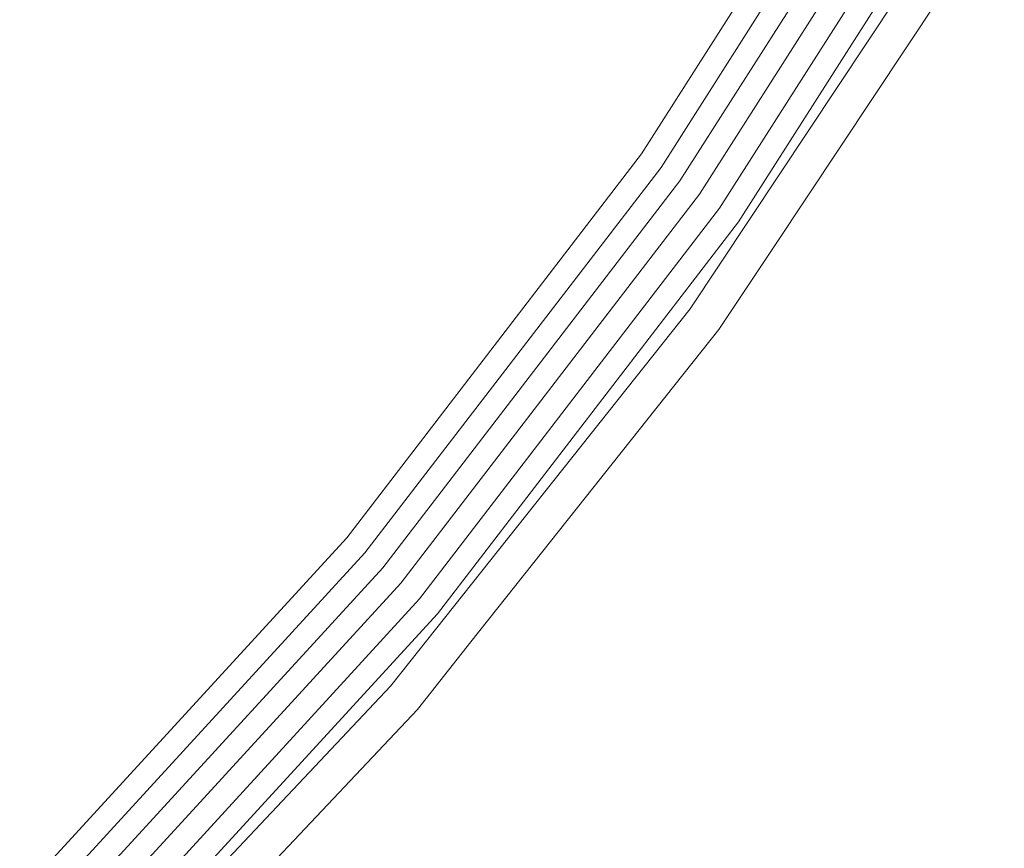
# Model space of a CAD drawing. Header units: millimetres. Extents: x -121 to 130, y -124 to 124.
# Tile 28 of 41: x 83 to 104, y -82 to -64. Entities that reach past the tile are written whole.
import ezdxf

# ---------------------------------------------------------------- set-up
doc = ezdxf.new("R2010")
doc.units = ezdxf.units.MM
doc.header["$LTSCALE"] = 25.4
doc.layers.add('Lighting-Moving Light', color=7, linetype='Continuous', lineweight=5, true_color=0x000000)

# ---------------------------------------------------------------- blocks, each defined once
blk = doc.blocks.new('Group-2-1')
at = {"layer": 'Lighting-Moving Light', "color": 7, "linetype": 'Continuous', "lineweight": 5, "transparency": 33554687}
for points, invisible_edges in [([(-38403.194, 5655.585, -578.305), (-38408.69, 5646.958, -578.305), (-38408.689, 5646.957, -578.263), (-38403.192, 5655.584, -578.263)], 14), ([(-38408.69, 5646.958, -578.305), (-38403.194, 5655.585, -578.305), (-38402.336, 5655.09, -677.305), (-38407.879, 5646.39, -677.305)], 10), ([(-38403.192, 5655.584, -578.263), (-38408.689, 5646.957, -578.263), (-38408.685, 5646.954, -578.222), (-38403.188, 5655.582, -578.222)], 15), ([(-38403.188, 5655.582, -578.222), (-38408.685, 5646.954, -578.222), (-38408.678, 5646.95, -578.181), (-38403.181, 5655.578, -578.181)], 15), ([(-38403.181, 5655.578, -578.181), (-38408.678, 5646.95, -578.181), (-38408.669, 5646.943, -578.141), (-38403.171, 5655.572, -578.141)], 15), ([(-38403.171, 5655.572, -578.141), (-38408.669, 5646.943, -578.141), (-38408.656, 5646.935, -578.103), (-38403.158, 5655.565, -578.103)], 15), ([(-38403.158, 5655.565, -578.103), (-38408.656, 5646.935, -578.103), (-38408.642, 5646.924, -578.065), (-38403.143, 5655.556, -578.065)], 15), ([(-38403.143, 5655.556, -578.065), (-38408.642, 5646.924, -578.065), (-38408.624, 5646.912, -578.029), (-38403.125, 5655.545, -578.029)], 15), ([(-38403.125, 5655.545, -578.029), (-38408.624, 5646.912, -578.029), (-38408.605, 5646.898, -577.995), (-38403.104, 5655.533, -577.995)], 15), ([(-38403.104, 5655.533, -577.995), (-38408.605, 5646.898, -577.995), (-38408.583, 5646.883, -577.963), (-38403.081, 5655.52, -577.963)], 15), ([(-38403.081, 5655.52, -577.963), (-38408.583, 5646.883, -577.963), (-38408.559, 5646.866, -577.934), (-38403.055, 5655.505, -577.934)], 15), ([(-38403.055, 5655.505, -577.934), (-38408.559, 5646.866, -577.934), (-38408.533, 5646.848, -577.907), (-38403.028, 5655.489, -577.907)], 15), ([(-38403.028, 5655.489, -577.907), (-38408.533, 5646.848, -577.907), (-38408.505, 5646.829, -577.882), (-38402.999, 5655.473, -577.882)], 15), ([(-38402.999, 5655.473, -577.882), (-38408.505, 5646.829, -577.882), (-38408.476, 5646.808, -577.861), (-38402.968, 5655.455, -577.861)], 15), ([(-38402.968, 5655.455, -577.861), (-38408.476, 5646.808, -577.861), (-38408.446, 5646.787, -577.843), (-38402.936, 5655.436, -577.843)], 15), ([(-38402.936, 5655.436, -577.843), (-38408.446, 5646.787, -577.843), (-38408.414, 5646.765, -577.827), (-38402.902, 5655.417, -577.827)], 15), ([(-38402.902, 5655.417, -577.827), (-38408.414, 5646.765, -577.827), (-38408.381, 5646.742, -577.815), (-38402.868, 5655.397, -577.815)], 15), ([(-38402.868, 5655.397, -577.815), (-38408.381, 5646.742, -577.815), (-38408.348, 5646.719, -577.807), (-38402.832, 5655.377, -577.807)], 15), ([(-38402.832, 5655.377, -577.807), (-38408.348, 5646.719, -577.807), (-38408.314, 5646.695, -577.802), (-38402.797, 5655.356, -577.802)], 15), ([(-38402.797, 5655.356, -577.802), (-38408.314, 5646.695, -577.802), (-38408.28, 5646.671, -577.8), (-38402.761, 5655.335, -577.8)], 11), ([(-38407.663, 5643.683, -577.8), (-38402.034, 5652.167, -577.8), (-38402.761, 5655.335, -577.8), (-38408.28, 5646.671, -577.8)], 10), ([(-38402.334, 5655.089, -677.348), (-38407.877, 5646.389, -677.348), (-38407.879, 5646.39, -677.305), (-38402.336, 5655.09, -677.305)], 11), ([(-38402.329, 5655.086, -677.391), (-38407.872, 5646.385, -677.391), (-38407.877, 5646.389, -677.348), (-38402.334, 5655.089, -677.348)], 15), ([(-38402.321, 5655.081, -677.433), (-38407.864, 5646.38, -677.433), (-38407.872, 5646.385, -677.391), (-38402.329, 5655.086, -677.391)], 15), ([(-38402.309, 5655.074, -677.475), (-38407.853, 5646.372, -677.475), (-38407.864, 5646.38, -677.433), (-38402.321, 5655.081, -677.433)], 15), ([(-38402.294, 5655.066, -677.515), (-38407.839, 5646.362, -677.515), (-38407.853, 5646.372, -677.475), (-38402.309, 5655.074, -677.475)], 15), ([(-38402.277, 5655.056, -677.553), (-38407.823, 5646.351, -677.553), (-38407.839, 5646.362, -677.515), (-38402.294, 5655.066, -677.515)], 15), ([(-38402.256, 5655.044, -677.589), (-38407.803, 5646.337, -677.589), (-38407.823, 5646.351, -677.553), (-38402.277, 5655.056, -677.553)], 15), ([(-38402.233, 5655.031, -677.624), (-38407.782, 5646.322, -677.624), (-38407.803, 5646.337, -677.589), (-38402.256, 5655.044, -677.589)], 15), ([(-38402.208, 5655.016, -677.655), (-38407.757, 5646.305, -677.655), (-38407.782, 5646.322, -677.624), (-38402.233, 5655.031, -677.624)], 15), ([(-38402.18, 5655, -677.684), (-38407.731, 5646.287, -677.684), (-38407.757, 5646.305, -677.655), (-38402.208, 5655.016, -677.655)], 15), ([(-38402.15, 5654.983, -677.711), (-38407.703, 5646.267, -677.711), (-38407.731, 5646.287, -677.684), (-38402.18, 5655, -677.684)], 15), ([(-38402.119, 5654.964, -677.734), (-38407.673, 5646.246, -677.734), (-38407.703, 5646.267, -677.711), (-38402.15, 5654.983, -677.711)], 15), ([(-38402.085, 5654.945, -677.754), (-38407.641, 5646.224, -677.754), (-38407.673, 5646.246, -677.734), (-38402.119, 5654.964, -677.734)], 15), ([(-38402.05, 5654.925, -677.77), (-38407.608, 5646.201, -677.77), (-38407.641, 5646.224, -677.754), (-38402.085, 5654.945, -677.754)], 15), ([(-38402.015, 5654.904, -677.783), (-38407.575, 5646.177, -677.783), (-38407.608, 5646.201, -677.77), (-38402.05, 5654.925, -677.77)], 15), ([(-38401.978, 5654.883, -677.793), (-38407.54, 5646.153, -677.793), (-38407.575, 5646.177, -677.783), (-38402.015, 5654.904, -677.783)], 15), ([(-38401.941, 5654.862, -677.798), (-38407.505, 5646.128, -677.798), (-38407.54, 5646.153, -677.793), (-38401.978, 5654.883, -677.793)], 15), ([(-38401.903, 5654.84, -677.8), (-38407.469, 5646.103, -677.8), (-38407.505, 5646.128, -677.798), (-38401.941, 5654.862, -677.798)], 14), ([(-38401.455, 5654.581, -677.8), (-38407.046, 5645.807, -677.8), (-38407.469, 5646.103, -677.8), (-38401.903, 5654.84, -677.8)], 10), ([(-38401.419, 5654.56, -677.798), (-38407.011, 5645.782, -677.798), (-38407.046, 5645.807, -677.8), (-38401.455, 5654.581, -677.8)], 11), ([(-38401.382, 5654.539, -677.792), (-38406.976, 5645.758, -677.792), (-38407.011, 5645.782, -677.798), (-38401.419, 5654.56, -677.798)], 15), ([(-38401.346, 5654.518, -677.782), (-38406.942, 5645.734, -677.782), (-38406.976, 5645.758, -677.792), (-38401.382, 5654.539, -677.792)], 15), ([(-38401.311, 5654.498, -677.769), (-38406.909, 5645.711, -677.769), (-38406.942, 5645.734, -677.782), (-38401.346, 5654.518, -677.782)], 15), ([(-38401.277, 5654.479, -677.752), (-38406.877, 5645.689, -677.752), (-38406.909, 5645.711, -677.769), (-38401.311, 5654.498, -677.769)], 15), ([(-38401.245, 5654.46, -677.733), (-38406.846, 5645.667, -677.733), (-38406.877, 5645.689, -677.752), (-38401.277, 5654.479, -677.752)], 15), ([(-38401.213, 5654.442, -677.71), (-38406.817, 5645.646, -677.71), (-38406.846, 5645.667, -677.733), (-38401.245, 5654.46, -677.733)], 15), ([(-38401.184, 5654.425, -677.684), (-38406.789, 5645.627, -677.684), (-38406.817, 5645.646, -677.71), (-38401.213, 5654.442, -677.71)], 15), ([(-38401.157, 5654.409, -677.655), (-38406.763, 5645.609, -677.655), (-38406.789, 5645.627, -677.684), (-38401.184, 5654.425, -677.684)], 15), ([(-38401.132, 5654.395, -677.624), (-38406.74, 5645.592, -677.624), (-38406.763, 5645.609, -677.655), (-38401.157, 5654.409, -677.655)], 15), ([(-38401.109, 5654.382, -677.591), (-38406.718, 5645.577, -677.591), (-38406.74, 5645.592, -677.624), (-38401.132, 5654.395, -677.624)], 15), ([(-38401.089, 5654.37, -677.555), (-38406.699, 5645.564, -677.555), (-38406.718, 5645.577, -677.591), (-38401.109, 5654.382, -677.591)], 15), ([(-38401.072, 5654.36, -677.518), (-38406.683, 5645.553, -677.518), (-38406.699, 5645.564, -677.555), (-38401.089, 5654.37, -677.555)], 15), ([(-38401.057, 5654.352, -677.478), (-38406.669, 5645.543, -677.478), (-38406.683, 5645.553, -677.518), (-38401.072, 5654.36, -677.518)], 15), ([(-38401.045, 5654.345, -677.438), (-38406.658, 5645.535, -677.438), (-38406.669, 5645.543, -677.478), (-38401.057, 5654.352, -677.478)], 15), ([(-38401.037, 5654.34, -677.397), (-38406.65, 5645.529, -677.397), (-38406.658, 5645.535, -677.438), (-38401.045, 5654.345, -677.438)], 15), ([(-38401.031, 5654.337, -677.355), (-38406.644, 5645.526, -677.355), (-38406.65, 5645.529, -677.397), (-38401.037, 5654.34, -677.397)], 15), ([(-38401.029, 5654.335, -677.312), (-38406.642, 5645.524, -677.312), (-38406.644, 5645.526, -677.355), (-38401.031, 5654.337, -677.355)], 14), ([(-38406.642, 5645.524, -677.312), (-38401.029, 5654.335, -677.312), (-38401.391, 5651.779, -578.545)], 10), ([(-38402.034, 5652.167, -577.8), (-38407.663, 5643.683, -577.8), (-38407.611, 5643.645, -577.803), (-38401.978, 5652.133, -577.803)], 14), ([(-38401.978, 5652.133, -577.803), (-38407.611, 5643.645, -577.803), (-38407.559, 5643.607, -577.811), (-38401.923, 5652.1, -577.811)], 15), ([(-38401.923, 5652.1, -577.811), (-38407.559, 5643.607, -577.811), (-38407.507, 5643.569, -577.825), (-38401.868, 5652.067, -577.825)], 15), ([(-38401.868, 5652.067, -577.825), (-38407.507, 5643.569, -577.825), (-38407.457, 5643.533, -577.845), (-38401.815, 5652.035, -577.845)], 15), ([(-38401.815, 5652.035, -577.845), (-38407.457, 5643.533, -577.845), (-38407.408, 5643.497, -577.87), (-38401.763, 5652.004, -577.87)], 15), ([(-38401.763, 5652.004, -577.87), (-38407.408, 5643.497, -577.87), (-38407.361, 5643.463, -577.9), (-38401.714, 5651.974, -577.9)], 15), ([(-38401.714, 5651.974, -577.9), (-38407.361, 5643.463, -577.9), (-38407.317, 5643.431, -577.935), (-38401.667, 5651.945, -577.935)], 15), ([(-38401.667, 5651.945, -577.935), (-38407.317, 5643.431, -577.935), (-38407.275, 5643.401, -577.974), (-38401.622, 5651.918, -577.974)], 15), ([(-38401.622, 5651.918, -577.974), (-38407.275, 5643.401, -577.974), (-38407.236, 5643.372, -578.018), (-38401.581, 5651.894, -578.018)], 15), ([(-38401.581, 5651.894, -578.018), (-38407.236, 5643.372, -578.018), (-38407.2, 5643.346, -578.066), (-38401.543, 5651.871, -578.066)], 15), ([(-38401.543, 5651.871, -578.066), (-38407.2, 5643.346, -578.066), (-38407.168, 5643.323, -578.117), (-38401.509, 5651.85, -578.117)], 15), ([(-38401.509, 5651.85, -578.117), (-38407.168, 5643.323, -578.117), (-38407.139, 5643.302, -578.172), (-38401.479, 5651.832, -578.172)], 15), ([(-38401.479, 5651.832, -578.172), (-38407.139, 5643.302, -578.172), (-38407.115, 5643.284, -578.23), (-38401.453, 5651.816, -578.23)], 15), ([(-38401.453, 5651.816, -578.23), (-38407.115, 5643.284, -578.23), (-38407.094, 5643.269, -578.29), (-38401.431, 5651.803, -578.29)], 15), ([(-38401.431, 5651.803, -578.29), (-38407.094, 5643.269, -578.29), (-38407.078, 5643.258, -578.352), (-38401.414, 5651.793, -578.352)], 15), ([(-38401.414, 5651.793, -578.352), (-38407.078, 5643.258, -578.352), (-38407.066, 5643.249, -578.415), (-38401.402, 5651.785, -578.415)], 15), ([(-38401.402, 5651.785, -578.415), (-38407.066, 5643.249, -578.415), (-38407.059, 5643.244, -578.48), (-38401.394, 5651.781, -578.48)], 15), ([(-38405.892, 5644.997, -578.545), (-38401.391, 5651.779, -578.545), (-38401.394, 5651.781, -578.48), (-38407.059, 5643.244, -578.48)], 14), ([(-38401.391, 5651.779, -578.545), (-38405.892, 5644.997, -578.545), (-38406.642, 5645.524, -677.312)], 10), ([(-38408.69, 5646.958, -578.305), (-38414.917, 5638.843, -578.305), (-38414.916, 5638.842, -578.263), (-38408.689, 5646.957, -578.263)], 14), ([(-38414.917, 5638.843, -578.305), (-38408.69, 5646.958, -578.305), (-38407.879, 5646.39, -677.305), (-38414.159, 5638.206, -677.305)], 10), ([(-38408.689, 5646.957, -578.263), (-38414.916, 5638.842, -578.263), (-38414.912, 5638.839, -578.222), (-38408.685, 5646.954, -578.222)], 15), ([(-38408.685, 5646.954, -578.222), (-38414.912, 5638.839, -578.222), (-38414.906, 5638.833, -578.181), (-38408.678, 5646.95, -578.181)], 15), ([(-38408.678, 5646.95, -578.181), (-38414.906, 5638.833, -578.181), (-38414.897, 5638.826, -578.141), (-38408.669, 5646.943, -578.141)], 15), ([(-38408.669, 5646.943, -578.141), (-38414.897, 5638.826, -578.141), (-38414.886, 5638.816, -578.103), (-38408.656, 5646.935, -578.103)], 15), ([(-38408.656, 5646.935, -578.103), (-38414.886, 5638.816, -578.103), (-38414.872, 5638.805, -578.065), (-38408.642, 5646.924, -578.065)], 15), ([(-38408.642, 5646.924, -578.065), (-38414.872, 5638.805, -578.065), (-38414.856, 5638.791, -578.029), (-38408.624, 5646.912, -578.029)], 15), ([(-38408.624, 5646.912, -578.029), (-38414.856, 5638.791, -578.029), (-38414.838, 5638.776, -577.995), (-38408.605, 5646.898, -577.995)], 15), ([(-38408.605, 5646.898, -577.995), (-38414.838, 5638.776, -577.995), (-38414.817, 5638.759, -577.963), (-38408.583, 5646.883, -577.963)], 15), ([(-38408.583, 5646.883, -577.963), (-38414.817, 5638.759, -577.963), (-38414.795, 5638.74, -577.934), (-38408.559, 5646.866, -577.934)], 15), ([(-38408.559, 5646.866, -577.934), (-38414.795, 5638.74, -577.934), (-38414.77, 5638.72, -577.907), (-38408.533, 5646.848, -577.907)], 15), ([(-38408.533, 5646.848, -577.907), (-38414.77, 5638.72, -577.907), (-38414.745, 5638.698, -577.882), (-38408.505, 5646.829, -577.882)], 15), ([(-38408.505, 5646.829, -577.882), (-38414.745, 5638.698, -577.882), (-38414.717, 5638.675, -577.861), (-38408.476, 5646.808, -577.861)], 15), ([(-38408.476, 5646.808, -577.861), (-38414.717, 5638.675, -577.861), (-38414.689, 5638.651, -577.843), (-38408.446, 5646.787, -577.843)], 15), ([(-38408.446, 5646.787, -577.843), (-38414.689, 5638.651, -577.843), (-38414.659, 5638.626, -577.827), (-38408.414, 5646.765, -577.827)], 15), ([(-38408.414, 5646.765, -577.827), (-38414.659, 5638.626, -577.827), (-38414.629, 5638.601, -577.815), (-38408.381, 5646.742, -577.815)], 15), ([(-38408.381, 5646.742, -577.815), (-38414.629, 5638.601, -577.815), (-38414.597, 5638.574, -577.807), (-38408.348, 5646.719, -577.807)], 15), ([(-38408.348, 5646.719, -577.807), (-38414.597, 5638.574, -577.807), (-38414.566, 5638.548, -577.802), (-38408.314, 5646.695, -577.802)], 15), ([(-38408.314, 5646.695, -577.802), (-38414.566, 5638.548, -577.802), (-38414.534, 5638.521, -577.8), (-38408.28, 5646.671, -577.8)], 11), ([(-38408.28, 5646.671, -577.8), (-38414.534, 5638.521, -577.8), (-38413.992, 5635.707, -577.8), (-38407.663, 5643.683, -577.8)], 10), ([(-38407.877, 5646.389, -677.348), (-38414.157, 5638.205, -677.348), (-38414.159, 5638.206, -677.305), (-38407.879, 5646.39, -677.305)], 11), ([(-38407.872, 5646.385, -677.391), (-38414.152, 5638.201, -677.391), (-38414.157, 5638.205, -677.348), (-38407.877, 5646.389, -677.348)], 15), ([(-38407.864, 5646.38, -677.433), (-38414.145, 5638.195, -677.433), (-38414.152, 5638.201, -677.391), (-38407.872, 5646.385, -677.391)], 15), ([(-38407.853, 5646.372, -677.475), (-38414.134, 5638.186, -677.475), (-38414.145, 5638.195, -677.433), (-38407.864, 5646.38, -677.433)], 15), ([(-38407.839, 5646.362, -677.515), (-38414.121, 5638.175, -677.515), (-38414.134, 5638.186, -677.475), (-38407.853, 5646.372, -677.475)], 15), ([(-38407.823, 5646.351, -677.553), (-38414.106, 5638.162, -677.553), (-38414.121, 5638.175, -677.515), (-38407.839, 5646.362, -677.515)], 15), ([(-38407.803, 5646.337, -677.589), (-38414.088, 5638.147, -677.589), (-38414.106, 5638.162, -677.553), (-38407.823, 5646.351, -677.553)], 15), ([(-38407.782, 5646.322, -677.624), (-38414.068, 5638.13, -677.624), (-38414.088, 5638.147, -677.589), (-38407.803, 5646.337, -677.589)], 15), ([(-38407.757, 5646.305, -677.655), (-38414.045, 5638.111, -677.655), (-38414.068, 5638.13, -677.624), (-38407.782, 5646.322, -677.624)], 15), ([(-38407.731, 5646.287, -677.684), (-38414.02, 5638.09, -677.684), (-38414.045, 5638.111, -677.655), (-38407.757, 5646.305, -677.655)], 15), ([(-38407.703, 5646.267, -677.711), (-38413.994, 5638.068, -677.711), (-38414.02, 5638.09, -677.684), (-38407.731, 5646.287, -677.684)], 15), ([(-38407.673, 5646.246, -677.734), (-38413.966, 5638.045, -677.734), (-38413.994, 5638.068, -677.711), (-38407.703, 5646.267, -677.711)], 15), ([(-38407.641, 5646.224, -677.754), (-38413.936, 5638.02, -677.754), (-38413.966, 5638.045, -677.734), (-38407.673, 5646.246, -677.734)], 15), ([(-38407.608, 5646.201, -677.77), (-38413.906, 5637.994, -677.77), (-38413.936, 5638.02, -677.754), (-38407.641, 5646.224, -677.754)], 15), ([(-38407.575, 5646.177, -677.783), (-38413.874, 5637.967, -677.783), (-38413.906, 5637.994, -677.77), (-38407.608, 5646.201, -677.77)], 15), ([(-38407.54, 5646.153, -677.793), (-38413.842, 5637.94, -677.793), (-38413.874, 5637.967, -677.783), (-38407.575, 5646.177, -677.783)], 15), ([(-38407.505, 5646.128, -677.798), (-38413.809, 5637.913, -677.798), (-38413.842, 5637.94, -677.793), (-38407.54, 5646.153, -677.793)], 15), ([(-38407.469, 5646.103, -677.8), (-38413.776, 5637.885, -677.8), (-38413.809, 5637.913, -677.798), (-38407.505, 5646.128, -677.798)], 14), ([(-38413.776, 5637.885, -677.8), (-38407.469, 5646.103, -677.8), (-38407.046, 5645.807, -677.8), (-38413.379, 5637.552, -677.8)], 10), ([(-38407.011, 5645.782, -677.798), (-38413.347, 5637.525, -677.798), (-38413.379, 5637.552, -677.8), (-38407.046, 5645.807, -677.8)], 11), ([(-38406.976, 5645.758, -677.792), (-38413.314, 5637.498, -677.792), (-38413.347, 5637.525, -677.798), (-38407.011, 5645.782, -677.798)], 15), ([(-38406.942, 5645.734, -677.782), (-38413.283, 5637.471, -677.782), (-38413.314, 5637.498, -677.792), (-38406.976, 5645.758, -677.792)], 15), ([(-38406.909, 5645.711, -677.769), (-38413.252, 5637.445, -677.769), (-38413.283, 5637.471, -677.782), (-38406.942, 5645.734, -677.782)], 15), ([(-38406.877, 5645.689, -677.752), (-38413.222, 5637.42, -677.752), (-38413.252, 5637.445, -677.769), (-38406.909, 5645.711, -677.769)], 15), ([(-38406.846, 5645.667, -677.733), (-38413.193, 5637.396, -677.733), (-38413.222, 5637.42, -677.752), (-38406.877, 5645.689, -677.752)], 15), ([(-38406.817, 5645.646, -677.71), (-38413.165, 5637.373, -677.71), (-38413.193, 5637.396, -677.733), (-38406.846, 5645.667, -677.733)], 15), ([(-38406.789, 5645.627, -677.684), (-38413.139, 5637.351, -677.684), (-38413.165, 5637.373, -677.71), (-38406.817, 5645.646, -677.71)], 15), ([(-38406.763, 5645.609, -677.655), (-38413.115, 5637.331, -677.655), (-38413.139, 5637.351, -677.684), (-38406.789, 5645.627, -677.684)], 15), ([(-38406.74, 5645.592, -677.624), (-38413.093, 5637.312, -677.624), (-38413.115, 5637.331, -677.655), (-38406.763, 5645.609, -677.655)], 15), ([(-38406.718, 5645.577, -677.591), (-38413.073, 5637.295, -677.591), (-38413.093, 5637.312, -677.624), (-38406.74, 5645.592, -677.624)], 15), ([(-38406.699, 5645.564, -677.555), (-38413.055, 5637.281, -677.555), (-38413.073, 5637.295, -677.591), (-38406.718, 5645.577, -677.591)], 15), ([(-38406.683, 5645.553, -677.518), (-38413.04, 5637.268, -677.518), (-38413.055, 5637.281, -677.555), (-38406.699, 5645.564, -677.555)], 15), ([(-38406.669, 5645.543, -677.478), (-38413.027, 5637.257, -677.478), (-38413.04, 5637.268, -677.518), (-38406.683, 5645.553, -677.518)], 15), ([(-38406.658, 5645.535, -677.438), (-38413.017, 5637.248, -677.438), (-38413.027, 5637.257, -677.478), (-38406.669, 5645.543, -677.478)], 15), ([(-38406.65, 5645.529, -677.397), (-38413.009, 5637.242, -677.397), (-38413.017, 5637.248, -677.438), (-38406.658, 5645.535, -677.438)], 15), ([(-38406.644, 5645.526, -677.355), (-38413.004, 5637.237, -677.355), (-38413.009, 5637.242, -677.397), (-38406.65, 5645.529, -677.397)], 15), ([(-38406.642, 5645.524, -677.312), (-38413.002, 5637.236, -677.312), (-38413.004, 5637.237, -677.355), (-38406.644, 5645.526, -677.355)], 14), ([(-38413.002, 5637.236, -677.312), (-38406.642, 5645.524, -677.312), (-38407.057, 5643.242, -578.545)], 10), ([(-38406.642, 5645.524, -677.312), (-38405.892, 5644.997, -578.545), (-38407.057, 5643.242, -578.545)], 9), ([(-38407.059, 5643.244, -578.48), (-38407.057, 5643.242, -578.545), (-38405.892, 5644.997, -578.545)], 9), ([(-38407.663, 5643.683, -577.8), (-38413.992, 5635.707, -577.8), (-38413.943, 5635.664, -577.803), (-38407.611, 5643.645, -577.803)], 14), ([(-38407.611, 5643.645, -577.803), (-38413.943, 5635.664, -577.803), (-38413.894, 5635.622, -577.811), (-38407.559, 5643.607, -577.811)], 15), ([(-38407.559, 5643.607, -577.811), (-38413.894, 5635.622, -577.811), (-38413.846, 5635.58, -577.825), (-38407.507, 5643.569, -577.825)], 15), ([(-38407.507, 5643.569, -577.825), (-38413.846, 5635.58, -577.825), (-38413.799, 5635.54, -577.845), (-38407.457, 5643.533, -577.845)], 15), ([(-38407.457, 5643.533, -577.845), (-38413.799, 5635.54, -577.845), (-38413.754, 5635.5, -577.87), (-38407.408, 5643.497, -577.87)], 15), ([(-38407.408, 5643.497, -577.87), (-38413.754, 5635.5, -577.87), (-38413.71, 5635.462, -577.9), (-38407.361, 5643.463, -577.9)], 15), ([(-38407.361, 5643.463, -577.9), (-38413.71, 5635.462, -577.9), (-38413.668, 5635.426, -577.935), (-38407.317, 5643.431, -577.935)], 15), ([(-38407.317, 5643.431, -577.935), (-38413.668, 5635.426, -577.935), (-38413.629, 5635.393, -577.974), (-38407.275, 5643.401, -577.974)], 15), ([(-38407.275, 5643.401, -577.974), (-38413.629, 5635.393, -577.974), (-38413.593, 5635.361, -578.018), (-38407.236, 5643.372, -578.018)], 15), ([(-38407.236, 5643.372, -578.018), (-38413.593, 5635.361, -578.018), (-38413.559, 5635.332, -578.066), (-38407.2, 5643.346, -578.066)], 15), ([(-38407.2, 5643.346, -578.066), (-38413.559, 5635.332, -578.066), (-38413.529, 5635.306, -578.117), (-38407.168, 5643.323, -578.117)], 15), ([(-38407.168, 5643.323, -578.117), (-38413.529, 5635.306, -578.117), (-38413.502, 5635.283, -578.172), (-38407.139, 5643.302, -578.172)], 15), ([(-38407.139, 5643.302, -578.172), (-38413.502, 5635.283, -578.172), (-38413.479, 5635.263, -578.23), (-38407.115, 5643.284, -578.23)], 15), ([(-38407.115, 5643.284, -578.23), (-38413.479, 5635.263, -578.23), (-38413.46, 5635.247, -578.29), (-38407.094, 5643.269, -578.29)], 15), ([(-38407.094, 5643.269, -578.29), (-38413.46, 5635.247, -578.29), (-38413.445, 5635.234, -578.352), (-38407.078, 5643.258, -578.352)], 15), ([(-38407.078, 5643.258, -578.352), (-38413.445, 5635.234, -578.352), (-38413.434, 5635.224, -578.415), (-38407.066, 5643.249, -578.415)], 15), ([(-38407.066, 5643.249, -578.415), (-38413.434, 5635.224, -578.415), (-38413.428, 5635.218, -578.48), (-38407.059, 5643.244, -578.48)], 15), ([(-38412.295, 5636.64, -578.545), (-38407.057, 5643.242, -578.545), (-38407.059, 5643.244, -578.48), (-38413.428, 5635.218, -578.48)], 14), ([(-38407.057, 5643.242, -578.545), (-38412.295, 5636.64, -578.545), (-38413.002, 5637.236, -677.312)], 10), ([(-38414.917, 5638.843, -578.305), (-38421.828, 5631.301, -578.305), (-38421.827, 5631.3, -578.263), (-38414.916, 5638.842, -578.263)], 14), ([(-38421.828, 5631.301, -578.305), (-38414.917, 5638.843, -578.305), (-38414.159, 5638.206, -677.305), (-38421.128, 5630.601, -677.305)], 10), ([(-38414.916, 5638.842, -578.263), (-38421.827, 5631.3, -578.263), (-38421.823, 5631.296, -578.222), (-38414.912, 5638.839, -578.222)], 15), ([(-38414.912, 5638.839, -578.222), (-38421.823, 5631.296, -578.222), (-38421.818, 5631.291, -578.181), (-38414.906, 5638.833, -578.181)], 15), ([(-38414.906, 5638.833, -578.181), (-38421.818, 5631.291, -578.181), (-38421.809, 5631.283, -578.141), (-38414.897, 5638.826, -578.141)], 15), ([(-38414.897, 5638.826, -578.141), (-38421.809, 5631.283, -578.141), (-38421.799, 5631.272, -578.103), (-38414.886, 5638.816, -578.103)], 15), ([(-38414.886, 5638.816, -578.103), (-38421.799, 5631.272, -578.103), (-38421.786, 5631.259, -578.065), (-38414.872, 5638.805, -578.065)], 15), ([(-38414.872, 5638.805, -578.065), (-38421.786, 5631.259, -578.065), (-38421.771, 5631.244, -578.029), (-38414.856, 5638.791, -578.029)], 15), ([(-38414.856, 5638.791, -578.029), (-38421.771, 5631.244, -578.029), (-38421.754, 5631.227, -577.995), (-38414.838, 5638.776, -577.995)], 15), ([(-38414.838, 5638.776, -577.995), (-38421.754, 5631.227, -577.995), (-38421.735, 5631.209, -577.963), (-38414.817, 5638.759, -577.963)], 15), ([(-38414.817, 5638.759, -577.963), (-38421.735, 5631.209, -577.963), (-38421.715, 5631.188, -577.934), (-38414.795, 5638.74, -577.934)], 15), ([(-38414.795, 5638.74, -577.934), (-38421.715, 5631.188, -577.934), (-38421.692, 5631.166, -577.907), (-38414.77, 5638.72, -577.907)], 15), ([(-38414.77, 5638.72, -577.907), (-38421.692, 5631.166, -577.907), (-38421.669, 5631.142, -577.882), (-38414.745, 5638.698, -577.882)], 15), ([(-38414.745, 5638.698, -577.882), (-38421.669, 5631.142, -577.882), (-38421.643, 5631.116, -577.861), (-38414.717, 5638.675, -577.861)], 15), ([(-38414.717, 5638.675, -577.861), (-38421.643, 5631.116, -577.861), (-38421.617, 5631.09, -577.843), (-38414.689, 5638.651, -577.843)], 15), ([(-38414.689, 5638.651, -577.843), (-38421.617, 5631.09, -577.843), (-38421.59, 5631.063, -577.827), (-38414.659, 5638.626, -577.827)], 15), ([(-38414.659, 5638.626, -577.827), (-38421.59, 5631.063, -577.827), (-38421.561, 5631.035, -577.815), (-38414.629, 5638.601, -577.815)], 15), ([(-38414.629, 5638.601, -577.815), (-38421.561, 5631.035, -577.815), (-38421.533, 5631.006, -577.807), (-38414.597, 5638.574, -577.807)], 15), ([(-38414.597, 5638.574, -577.807), (-38421.533, 5631.006, -577.807), (-38421.503, 5630.977, -577.802), (-38414.566, 5638.548, -577.802)], 15), ([(-38414.566, 5638.548, -577.802), (-38421.503, 5630.977, -577.802), (-38421.474, 5630.947, -577.8), (-38414.534, 5638.521, -577.8)], 11), ([(-38420.975, 5628.296, -577.8), (-38413.992, 5635.707, -577.8), (-38414.534, 5638.521, -577.8), (-38421.474, 5630.947, -577.8)], 10), ([(-38414.157, 5638.205, -677.348), (-38421.126, 5630.599, -677.348), (-38421.128, 5630.601, -677.305), (-38414.159, 5638.206, -677.305)], 11), ([(-38414.152, 5638.201, -677.391), (-38421.122, 5630.595, -677.391), (-38421.126, 5630.599, -677.348), (-38414.157, 5638.205, -677.348)], 15), ([(-38414.145, 5638.195, -677.433), (-38421.115, 5630.588, -677.433), (-38421.122, 5630.595, -677.391), (-38414.152, 5638.201, -677.391)], 15), ([(-38414.134, 5638.186, -677.475), (-38421.105, 5630.578, -677.475), (-38421.115, 5630.588, -677.433), (-38414.145, 5638.195, -677.433)], 15), ([(-38414.121, 5638.175, -677.515), (-38421.093, 5630.567, -677.515), (-38421.105, 5630.578, -677.475), (-38414.134, 5638.186, -677.475)], 15), ([(-38414.106, 5638.162, -677.553), (-38421.079, 5630.552, -677.553), (-38421.093, 5630.567, -677.515), (-38414.121, 5638.175, -677.515)], 15), ([(-38414.088, 5638.147, -677.589), (-38421.062, 5630.536, -677.589), (-38421.079, 5630.552, -677.553), (-38414.106, 5638.162, -677.553)], 15), ([(-38414.068, 5638.13, -677.624), (-38421.044, 5630.517, -677.624), (-38421.062, 5630.536, -677.589), (-38414.088, 5638.147, -677.589)], 15), ([(-38414.045, 5638.111, -677.655), (-38421.023, 5630.496, -677.655), (-38421.044, 5630.517, -677.624), (-38414.068, 5638.13, -677.624)], 15), ([(-38414.02, 5638.09, -677.684), (-38421, 5630.473, -677.684), (-38421.023, 5630.496, -677.655), (-38414.045, 5638.111, -677.655)], 15), ([(-38413.994, 5638.068, -677.711), (-38420.976, 5630.449, -677.711), (-38421, 5630.473, -677.684), (-38414.02, 5638.09, -677.684)], 15), ([(-38413.966, 5638.045, -677.734), (-38420.95, 5630.423, -677.734), (-38420.976, 5630.449, -677.711), (-38413.994, 5638.068, -677.711)], 15), ([(-38413.936, 5638.02, -677.754), (-38420.923, 5630.396, -677.754), (-38420.95, 5630.423, -677.734), (-38413.966, 5638.045, -677.734)], 15), ([(-38413.906, 5637.994, -677.77), (-38420.894, 5630.367, -677.77), (-38420.923, 5630.396, -677.754), (-38413.936, 5638.02, -677.754)], 15), ([(-38413.874, 5637.967, -677.783), (-38420.865, 5630.338, -677.783), (-38420.894, 5630.367, -677.77), (-38413.906, 5637.994, -677.77)], 15), ([(-38413.842, 5637.94, -677.793), (-38420.835, 5630.308, -677.793), (-38420.865, 5630.338, -677.783), (-38413.874, 5637.967, -677.783)], 15), ([(-38413.809, 5637.913, -677.798), (-38420.805, 5630.278, -677.798), (-38420.835, 5630.308, -677.793), (-38413.842, 5637.94, -677.793)], 15), ([(-38413.776, 5637.885, -677.8), (-38420.774, 5630.247, -677.8), (-38420.805, 5630.278, -677.798), (-38413.809, 5637.913, -677.798)], 14), ([(-38413.379, 5637.552, -677.8), (-38420.408, 5629.881, -677.8), (-38420.774, 5630.247, -677.8), (-38413.776, 5637.885, -677.8)], 10), ([(-38413.347, 5637.525, -677.798), (-38420.378, 5629.851, -677.798), (-38420.408, 5629.881, -677.8), (-38413.379, 5637.552, -677.8)], 11), ([(-38413.314, 5637.498, -677.792), (-38420.348, 5629.822, -677.792), (-38420.378, 5629.851, -677.798), (-38413.347, 5637.525, -677.798)], 15), ([(-38413.283, 5637.471, -677.782), (-38420.319, 5629.792, -677.782), (-38420.348, 5629.822, -677.792), (-38413.314, 5637.498, -677.792)], 15), ([(-38413.252, 5637.445, -677.769), (-38420.291, 5629.764, -677.769), (-38420.319, 5629.792, -677.782), (-38413.283, 5637.471, -677.782)], 15), ([(-38413.222, 5637.42, -677.752), (-38420.263, 5629.736, -677.752), (-38420.291, 5629.764, -677.769), (-38413.252, 5637.445, -677.769)], 15), ([(-38413.193, 5637.396, -677.733), (-38420.236, 5629.709, -677.733), (-38420.263, 5629.736, -677.752), (-38413.222, 5637.42, -677.752)], 15), ([(-38413.165, 5637.373, -677.71), (-38420.211, 5629.684, -677.71), (-38420.236, 5629.709, -677.733), (-38413.193, 5637.396, -677.733)], 15), ([(-38413.139, 5637.351, -677.684), (-38420.187, 5629.66, -677.684), (-38420.211, 5629.684, -677.71), (-38413.165, 5637.373, -677.71)], 15), ([(-38413.115, 5637.331, -677.655), (-38420.165, 5629.638, -677.655), (-38420.187, 5629.66, -677.684), (-38413.139, 5637.351, -677.684)], 15), ([(-38413.093, 5637.312, -677.624), (-38420.144, 5629.617, -677.624), (-38420.165, 5629.638, -677.655), (-38413.115, 5637.331, -677.655)], 15), ([(-38413.073, 5637.295, -677.591), (-38420.126, 5629.599, -677.591), (-38420.144, 5629.617, -677.624), (-38413.093, 5637.312, -677.624)], 15), ([(-38413.055, 5637.281, -677.555), (-38420.109, 5629.582, -677.555), (-38420.126, 5629.599, -677.591), (-38413.073, 5637.295, -677.591)], 15), ([(-38413.04, 5637.268, -677.518), (-38420.095, 5629.568, -677.518), (-38420.109, 5629.582, -677.555), (-38413.055, 5637.281, -677.555)], 15), ([(-38413.027, 5637.257, -677.478), (-38420.083, 5629.556, -677.478), (-38420.095, 5629.568, -677.518), (-38413.04, 5637.268, -677.518)], 15), ([(-38413.017, 5637.248, -677.438), (-38420.074, 5629.547, -677.438), (-38420.083, 5629.556, -677.478), (-38413.027, 5637.257, -677.478)], 15), ([(-38413.009, 5637.242, -677.397), (-38420.067, 5629.54, -677.397), (-38420.074, 5629.547, -677.438), (-38413.017, 5637.248, -677.438)], 15), ([(-38413.004, 5637.237, -677.355), (-38420.062, 5629.535, -677.355), (-38420.067, 5629.54, -677.397), (-38413.009, 5637.242, -677.397)], 15), ([(-38413.002, 5637.236, -677.312), (-38420.06, 5629.533, -677.312), (-38420.062, 5629.535, -677.355), (-38413.004, 5637.237, -677.355)], 14), ([(-38420.06, 5629.533, -677.312), (-38413.002, 5637.236, -677.312), (-38413.425, 5635.216, -578.545)], 10), ([(-38413.002, 5637.236, -677.312), (-38412.295, 5636.64, -578.545), (-38413.425, 5635.216, -578.545)], 9), ([(-38413.428, 5635.218, -578.48), (-38413.425, 5635.216, -578.545), (-38412.295, 5636.64, -578.545)], 9), ([(-38413.992, 5635.707, -577.8), (-38420.975, 5628.296, -577.8), (-38420.929, 5628.249, -577.803), (-38413.943, 5635.664, -577.803)], 14), ([(-38413.943, 5635.664, -577.803), (-38420.929, 5628.249, -577.803), (-38420.884, 5628.203, -577.811), (-38413.894, 5635.622, -577.811)], 15), ([(-38413.894, 5635.622, -577.811), (-38420.884, 5628.203, -577.811), (-38420.84, 5628.158, -577.825), (-38413.846, 5635.58, -577.825)], 15), ([(-38413.846, 5635.58, -577.825), (-38420.84, 5628.158, -577.825), (-38420.796, 5628.113, -577.845), (-38413.799, 5635.54, -577.845)], 15), ([(-38413.799, 5635.54, -577.845), (-38420.796, 5628.113, -577.845), (-38420.754, 5628.07, -577.87), (-38413.754, 5635.5, -577.87)], 15), ([(-38413.754, 5635.5, -577.87), (-38420.754, 5628.07, -577.87), (-38420.714, 5628.029, -577.9), (-38413.71, 5635.462, -577.9)], 15), ([(-38413.71, 5635.462, -577.9), (-38420.714, 5628.029, -577.9), (-38420.676, 5627.989, -577.935), (-38413.668, 5635.426, -577.935)], 15), ([(-38413.668, 5635.426, -577.935), (-38420.676, 5627.989, -577.935), (-38420.639, 5627.952, -577.974), (-38413.629, 5635.393, -577.974)], 15), ([(-38413.629, 5635.393, -577.974), (-38420.639, 5627.952, -577.974), (-38420.606, 5627.918, -578.018), (-38413.593, 5635.361, -578.018)], 15), ([(-38413.593, 5635.361, -578.018), (-38420.606, 5627.918, -578.018), (-38420.575, 5627.886, -578.066), (-38413.559, 5635.332, -578.066)], 15), ([(-38413.559, 5635.332, -578.066), (-38420.575, 5627.886, -578.066), (-38420.547, 5627.857, -578.117), (-38413.529, 5635.306, -578.117)], 15), ([(-38413.529, 5635.306, -578.117), (-38420.547, 5627.857, -578.117), (-38420.522, 5627.832, -578.172), (-38413.502, 5635.283, -578.172)], 15), ([(-38413.502, 5635.283, -578.172), (-38420.522, 5627.832, -578.172), (-38420.501, 5627.81, -578.23), (-38413.479, 5635.263, -578.23)], 15), ([(-38413.479, 5635.263, -578.23), (-38420.501, 5627.81, -578.23), (-38420.484, 5627.792, -578.29), (-38413.46, 5635.247, -578.29)], 15), ([(-38413.46, 5635.247, -578.29), (-38420.484, 5627.792, -578.29), (-38420.47, 5627.778, -578.352), (-38413.445, 5635.234, -578.352)], 15), ([(-38413.445, 5635.234, -578.352), (-38420.47, 5627.778, -578.352), (-38420.46, 5627.768, -578.415), (-38413.434, 5635.224, -578.415)], 15), ([(-38413.434, 5635.224, -578.415), (-38420.46, 5627.768, -578.415), (-38420.453, 5627.761, -578.48), (-38413.428, 5635.218, -578.48)], 15), ([(-38419.402, 5628.873, -578.545), (-38413.425, 5635.216, -578.545), (-38413.428, 5635.218, -578.48), (-38420.453, 5627.761, -578.48)], 14), ([(-38413.425, 5635.216, -578.545), (-38419.402, 5628.873, -578.545), (-38420.06, 5629.533, -677.312)], 10)]:
    blk.add_3dface(points, dxfattribs=dict(at, invisible_edges=invisible_edges))
at = {"layer": 'Lighting-Moving Light', "color": 0, "flags": 1}
for tag in ['Yoke', 'Body', 'Base', 'Lens']:
    blk.add_attdef(tag, (-23394.144, 17430.034), '', height=0.18, dxfattribs=at)

msp = doc.modelspace()

# ---------------------------------------------------------------- block references
at = {"layer": 'Lighting-Moving Light', "color": 7, "transparency": 33554687}
msp.add_blockref('Group-2-1', (38504.739, -5714.213), dxfattribs=at)

doc.saveas('drawing.dxf')
